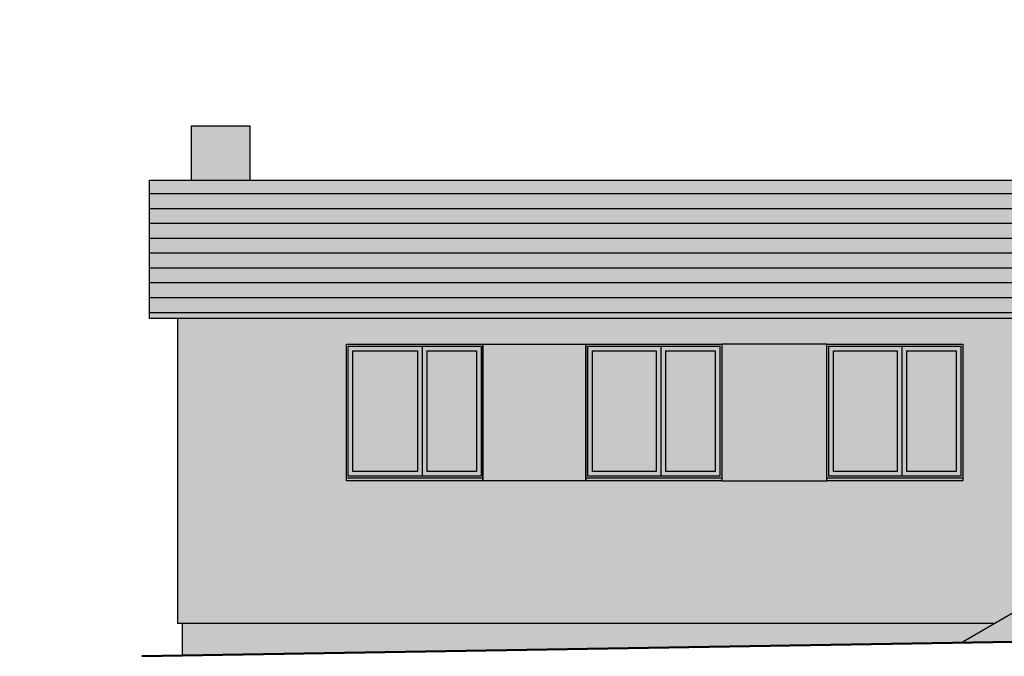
# Model space of a CAD drawing. Header units: centimetres. Extents: x 25511 to 42070, y 833 to 13367.
# Tile 3 of 59: x 29371 to 30423, y 833 to 1514. Entities that reach past the tile are written whole.
import ezdxf

# ---------------------------------------------------------------- set-up
doc = ezdxf.new("R2010")
doc.units = ezdxf.units.CM
doc.header["$LTSCALE"] = 0.1
doc.set_wipeout_variables(frame=1)
doc.layers.add('A-ELEWACJE', color=253, linetype='Continuous')
doc.layers.add('A-Elewacje_wypełnienia', color=253, linetype='Continuous')

msp = doc.modelspace()

# ---------------------------------------------------------------- hatches: boundary and pattern name
at = {"layer": 'A-Elewacje_wypełnienia', "true_color": 0x383e42, "transparency": 33554636}
h = msp.add_hatch(color=250, dxfattribs=at)
h.dxf.hatch_style = 1
h.paths.add_polyline_path([(29616.644, 1342.489), (29616.644, 1400.489), (29554.236, 1400.489), (29554.236, 1342.489)])
h.paths.add_polyline_path([(31113.637, 1400.489), (31113.637, 1342.489), (31216.168, 1342.489), (31216.168, 1357.489), (31194.167, 1357.489), (31194.167, 1400.489)])
h.paths.add_polyline_path([(29598.175, 1513.867), (29751.559, 1513.867), (29751.559, 1464.913), (29598.175, 1464.913)], flags=9)
h.paths.add_polyline_path([(29370.651, 1513.867), (29515.971, 1513.867), (29515.971, 1464.913), (29370.651, 1464.913)], flags=9)
h.paths.add_polyline_path([(31009.876, 1513.867), (31165.948, 1513.867), (31165.948, 1464.913), (31009.876, 1464.913)], flags=9)
at = {"layer": 'A-Elewacje_wypełnienia', "true_color": 0xf5f5f5, "transparency": 33554636}
h = msp.add_hatch(color=7, dxfattribs=at)
h.dxf.hatch_style = 1
h.paths.add_polyline_path([(29539.236, 1194.489), (29539.236, 868.989), (30413.086, 868.989), (30432.139, 879.989), (30482.139, 879.989), (30795.736, 879.989), (30795.736, 1194.489)])
h.paths.add_polyline_path([(29865.644, 1020.989), (29719.644, 1020.989), (29719.644, 1023.989), (29719.644, 1166.989), (29865.644, 1166.989), (29975.644, 1166.989), (30120.644, 1166.989), (30233.138, 1166.989), (30378.138, 1166.989), (30378.138, 1023.989), (30378.138, 1020.989), (30233.138, 1020.989), (30120.644, 1020.989), (29975.644, 1020.989)], flags=16)
h.paths.add_polyline_path([(30484.139, 1086.989), (30484.139, 1166.989), (30722.14, 1166.989), (30722.14, 1086.989), (30722.14, 881.989), (30484.139, 881.989)], flags=16)
h.paths.add_polyline_path([(29616.644, 1342.489), (29616.644, 1342.489), (29539.236, 1342.489), (29539.236, 1342.489)])
h.paths.add_polyline_path([(30795.736, 868.989), (30850.239, 868.989), (30850.344, 1194.489), (30795.736, 1194.489)])
h.paths.add_polyline_path([(30865.233, 868.988), (31290.236, 868.989), (31290.236, 879.989), (31440.236, 879.989), (31440.389, 868.989), (31721.399, 868.989), (31721.503, 1194.489), (30865.023, 1194.488)])
h.paths.add_polyline_path([(31317.736, 881.989), (31315.236, 881.989), (31315.236, 1086.989), (31315.236, 1166.989), (31415.236, 1166.989), (31415.236, 881.989), (31410.236, 881.989), (31320.236, 881.989)], flags=16)
h.paths.add_polyline_path([(31519.24, 1023.989), (31519.24, 1166.989), (31664.24, 1166.989), (31664.24, 1023.989), (31664.24, 1020.989), (31519.24, 1020.989)], flags=16)
h.paths.add_polyline_path([(31784.236, 884.489), (31784.236, 1194.489), (31736.183, 1194.489), (31736.393, 868.988), (31784.236, 868.989), (31784.236, 868.989), (31789.236, 868.989), (31789.236, 884.489)])
at = {"layer": 'A-Elewacje_wypełnienia', "true_color": 0x383e42, "transparency": 33554636}
h = msp.add_hatch(color=250, dxfattribs=at)
h.dxf.hatch_style = 1
h.paths.add_polyline_path([(30482.139, 833.489), (30724.14, 833.489), (30795.736, 833.489), (30795.736, 839.303), (30795.736, 840.734), (30795.736, 868.989), (30795.736, 879.989), (30482.139, 879.989), (30432.139, 879.989), (30432.139, 833.489)])
h.paths.add_polyline_path([(30376.795, 848.036), (30432.139, 848.955), (30432.139, 879.989)])
h.paths.add_polyline_path([(29544.236, 868.989), (29544.236, 834.12), (30376.795, 848.036), (30413.086, 868.989)])
h.paths.add_polyline_path([(30795.736, 840.734), (30795.736, 868.989), (30850.239, 868.989), (30850.344, 1194.489), (30865.023, 1194.488), (30865.233, 868.988), (31290.236, 868.989), (31290.236, 864.989), (31258.444, 864.989), (31258.444, 849.989)])
h.paths.add_polyline_path([(32304.236, 854.489), (32304.236, 884.489), (31789.236, 884.489), (31789.236, 868.987), (31736.393, 868.988), (31736.395, 866.366, 57.68770897), (31736.395, 866.375, -1.04355321), (31721.737, 866.275), (31721.399, 868.989), (31440.389, 868.989), (31440.445, 864.989), (31472.238, 864.989), (31472.238, 849.989), (31782.237, 854.46), (31782.236, 854.489)])
h.paths.add_polyline_path([(31258.444, 849.989), (31472.238, 849.989), (31472.238, 864.989), (31258.444, 864.989)])
h.paths.add_polyline_path([(31290.236, 864.989), (31440.445, 864.989), (31440.236, 879.989), (31290.236, 879.989)])
at = {"layer": 'A-Elewacje_wypełnienia', "true_color": 0x383e42}
h = msp.add_hatch(color=250, dxfattribs=at)
h.dxf.hatch_style = 1
h.paths.add_polyline_path([(29800.644, 1164.989), (29722.644, 1164.989), (29722.644, 1025.989), (29800.644, 1025.989)])
h.paths.add_polyline_path([(29795.644, 1159.989), (29727.644, 1159.989), (29727.644, 1030.989), (29795.644, 1030.989)], flags=16)
h.paths.add_polyline_path([(29800.644, 1025.989), (29863.644, 1025.989), (29863.644, 1164.989), (29800.644, 1164.989)])
h.paths.add_polyline_path([(29805.644, 1159.989), (29805.644, 1030.989), (29858.644, 1030.989), (29858.644, 1159.989)], flags=16)
h.paths.add_polyline_path([(29865.644, 1023.989), (29865.644, 1166.989), (29720.644, 1166.989), (29720.644, 1023.989)])
h.paths.add_polyline_path([(29800.644, 1164.989), (29722.644, 1164.989), (29722.644, 1025.989), (29863.644, 1025.989), (29863.644, 1164.989)], flags=16)
h.paths.add_polyline_path([(29720.644, 1020.989), (29865.644, 1020.989), (29865.644, 1023.989), (29720.644, 1023.989)])
at = {"layer": 'A-Elewacje_wypełnienia', "lineweight": -3}
h = msp.add_hatch(color=256, dxfattribs=at)
h.set_gradient(color1=(76, 114, 153), color2=(174, 215, 255), rotation=270, tint=1)
h.paths.add_polyline_path([(29727.644, 1159.989), (29795.644, 1159.989), (29795.644, 1030.989), (29727.644, 1030.989)])
h = msp.add_hatch(color=256, dxfattribs=at)
h.set_gradient(color1=(76, 114, 153), color2=(174, 215, 255), rotation=270, tint=1)
h.paths.add_polyline_path([(29805.644, 1159.989), (29858.644, 1159.989), (29858.644, 1030.989), (29805.644, 1030.989)])
at = {"layer": 'A-Elewacje_wypełnienia'}
h = msp.add_hatch(color=253, dxfattribs=at)
h.dxf.hatch_style = 1
h.paths.add_polyline_path([(29865.644, 1166.989), (29975.644, 1166.989), (29975.644, 1020.989), (29865.644, 1020.989)])
at = {"layer": 'A-Elewacje_wypełnienia', "true_color": 0x383e42}
h = msp.add_hatch(color=250, dxfattribs=at)
h.dxf.hatch_style = 1
h.paths.add_polyline_path([(30055.644, 1164.989), (29977.644, 1164.989), (29977.644, 1025.989), (30055.644, 1025.989)])
h.paths.add_polyline_path([(30050.644, 1159.989), (29982.644, 1159.989), (29982.644, 1030.989), (30050.644, 1030.989)], flags=16)
h.paths.add_polyline_path([(30055.644, 1025.989), (30118.644, 1025.989), (30118.644, 1164.989), (30055.644, 1164.989)])
h.paths.add_polyline_path([(30060.644, 1159.989), (30060.644, 1030.989), (30113.644, 1030.989), (30113.644, 1159.989)], flags=16)
h.paths.add_polyline_path([(30120.644, 1023.989), (30120.644, 1166.989), (29975.644, 1166.989), (29975.644, 1023.989)])
h.paths.add_polyline_path([(30055.644, 1164.989), (29977.644, 1164.989), (29977.644, 1025.989), (30118.644, 1025.989), (30118.644, 1164.989)], flags=16)
h.paths.add_polyline_path([(29975.644, 1020.989), (30120.644, 1020.989), (30120.644, 1023.989), (29975.644, 1023.989)])
at = {"layer": 'A-Elewacje_wypełnienia', "lineweight": -3}
h = msp.add_hatch(color=256, dxfattribs=at)
h.set_gradient(color1=(76, 114, 153), color2=(174, 215, 255), rotation=270, tint=1)
h.paths.add_polyline_path([(29982.644, 1159.989), (30050.644, 1159.989), (30050.644, 1030.989), (29982.644, 1030.989)])
h = msp.add_hatch(color=256, dxfattribs=at)
h.set_gradient(color1=(76, 114, 153), color2=(174, 215, 255), rotation=270, tint=1)
h.paths.add_polyline_path([(30060.644, 1159.989), (30113.644, 1159.989), (30113.644, 1030.989), (30060.644, 1030.989)])
at = {"layer": 'A-Elewacje_wypełnienia'}
h = msp.add_hatch(color=253, dxfattribs=at)
h.dxf.hatch_style = 1
h.paths.add_polyline_path([(30120.644, 1166.989), (30233.138, 1166.989), (30233.138, 1020.989), (30120.644, 1020.989)])
at = {"layer": 'A-Elewacje_wypełnienia', "true_color": 0x383e42}
h = msp.add_hatch(color=250, dxfattribs=at)
h.dxf.hatch_style = 1
h.paths.add_polyline_path([(30313.138, 1164.989), (30235.138, 1164.989), (30235.138, 1025.989), (30313.138, 1025.989)])
h.paths.add_polyline_path([(30308.138, 1159.989), (30240.138, 1159.989), (30240.138, 1030.989), (30308.138, 1030.989)], flags=16)
h.paths.add_polyline_path([(30313.138, 1025.989), (30376.138, 1025.989), (30376.138, 1164.989), (30313.138, 1164.989)])
h.paths.add_polyline_path([(30318.138, 1159.989), (30318.138, 1030.989), (30371.138, 1030.989), (30371.138, 1159.989)], flags=16)
h.paths.add_polyline_path([(30378.138, 1023.989), (30378.138, 1166.989), (30233.138, 1166.989), (30233.138, 1023.989)])
h.paths.add_polyline_path([(30313.138, 1164.989), (30235.138, 1164.989), (30235.138, 1025.989), (30376.138, 1025.989), (30376.138, 1164.989)], flags=16)
h.paths.add_polyline_path([(30233.138, 1020.989), (30378.138, 1020.989), (30378.138, 1023.989), (30233.138, 1023.989)])
at = {"layer": 'A-Elewacje_wypełnienia', "lineweight": -3}
h = msp.add_hatch(color=256, dxfattribs=at)
h.set_gradient(color1=(76, 114, 153), color2=(174, 215, 255), rotation=270, tint=1)
h.paths.add_polyline_path([(30240.138, 1159.989), (30308.138, 1159.989), (30308.138, 1030.989), (30240.138, 1030.989)])
h = msp.add_hatch(color=256, dxfattribs=at)
h.set_gradient(color1=(76, 114, 153), color2=(174, 215, 255), rotation=270, tint=1)
h.paths.add_polyline_path([(30318.138, 1159.989), (30371.138, 1159.989), (30371.138, 1030.989), (30318.138, 1030.989)])
at = {"layer": 'A-Elewacje_wypełnienia', "transparency": 33554661}
h = msp.add_hatch(dxfattribs=at)
h.set_pattern_fill('AR-SAND', color=256, scale=0.25, style=0)
h.set_pattern_definition([(37.5, (0, -463.256), (-0.4000078, 12.235331), [0, -9.652, 0, -10.795, 0, -10.31875]), (7.5, (0, -463.256), (11.238082, 17.9206275), [0, -5.207, 0, -8.6995, 0, -3.33375]), (327.5, (-7.81, -463.256), (19.7748093, 0.0359296), [0, -3.175, 0, -11.43, 0, -14.9225]), (317.5, (-7.81, -463.256), (19.088911, 5.573233), [0, -1.5875, 0, -7.493, 0, -8.5725])])
h.paths.add_polyline_path([(30482.139, 833.489), (30724.14, 833.489), (30795.736, 833.489), (30795.736, 839.303), (30795.736, 840.734), (30795.736, 868.989), (30795.736, 879.989), (30482.139, 879.989), (30432.139, 879.989), (30432.139, 833.489)])
h.paths.add_polyline_path([(30376.795, 848.036), (30432.139, 848.955), (30432.139, 879.989)])
h.paths.add_polyline_path([(29544.236, 868.989), (29544.236, 834.12), (30376.795, 848.036), (30413.086, 868.989)])
h.paths.add_polyline_path([(30795.736, 840.734), (30795.736, 868.989), (30850.586, 868.989), (30865.569, 868.989), (31290.236, 868.989), (31290.236, 864.989), (31258.444, 864.989), (31258.444, 849.989)])
h.paths.add_polyline_path([(32304.236, 854.489), (32304.236, 884.489), (31789.236, 884.489), (31789.236, 869.489), (31736.732, 868.989), (31736.733, 866.375, -0.00658644), (31736.736, 866.177, -1.00651972), (31721.737, 866.275), (31721.738, 868.989), (31440.389, 868.989), (31440.445, 864.989), (31472.238, 864.989), (31472.238, 849.989), (31782.237, 854.46), (31782.236, 854.489)])
h.paths.add_polyline_path([(31258.444, 849.989), (31472.238, 849.989), (31472.238, 864.989), (31258.444, 864.989)])
h.paths.add_polyline_path([(31290.236, 864.989), (31440.445, 864.989), (31440.236, 879.989), (31290.236, 879.989)])

# ---------------------------------------------------------------- linework, layer by layer
at = {"layer": 'A-ELEWACJE'}
msp.add_line((29539.236, 868.987), (30413.083, 868.987), dxfattribs=at)
for points in [[(29719.644, 1166.987), (29865.644, 1166.987), (29865.644, 1023.987), (29719.644, 1023.987)], [(29721.644, 1164.987), (29863.644, 1164.987), (29863.644, 1025.987), (29721.644, 1025.987)], [(29865.644, 1166.989), (29975.644, 1166.989), (29975.644, 1020.989), (29865.644, 1020.989)], [(29975.644, 1166.987), (30120.644, 1166.987), (30120.644, 1023.987), (29975.644, 1023.987)], [(29977.644, 1164.987), (30118.644, 1164.987), (30118.644, 1025.987), (29977.644, 1025.987)], [(30120.644, 1020.989), (30233.138, 1020.989), (30233.138, 1166.989), (30120.644, 1166.989)], [(30233.138, 1166.987), (30378.138, 1166.987), (30378.138, 1023.987), (30233.138, 1023.987)], [(30235.138, 1164.987), (30376.138, 1164.987), (30376.138, 1025.987), (30235.138, 1025.987)]]:
    msp.add_lwpolyline(points, close=True, dxfattribs=at)
for points in [[(29795.644, 1030.987), (29726.644, 1030.987), (29726.644, 1159.987), (29795.644, 1159.987)], [(29795.644, 1159.987), (29795.644, 1030.987)], [(29800.644, 1164.987), (29800.644, 1025.987)], [(29805.644, 1159.987), (29805.644, 1030.987)], [(29805.644, 1159.987), (29858.644, 1159.987), (29858.644, 1030.987), (29805.644, 1030.987)], [(30050.644, 1030.987), (29982.644, 1030.987), (29982.644, 1159.987), (30050.644, 1159.987)], [(30050.644, 1159.987), (30050.644, 1030.987)], [(30055.644, 1164.987), (30055.644, 1025.987)], [(30060.644, 1159.987), (30060.644, 1030.987)], [(30060.644, 1159.987), (30113.644, 1159.987), (30113.644, 1030.987), (30060.644, 1030.987)], [(30308.138, 1030.987), (30240.138, 1030.987), (30240.138, 1159.987), (30308.138, 1159.987)], [(30308.138, 1159.987), (30308.138, 1030.987)], [(30313.138, 1164.987), (30313.138, 1025.987)], [(30318.138, 1159.987), (30318.138, 1030.987)], [(30318.138, 1159.987), (30371.138, 1159.987), (30371.138, 1030.987), (30318.138, 1030.987)], [(29865.644, 1023.987), (29865.644, 1020.987), (29719.644, 1020.987), (29719.644, 1023.987)], [(30120.644, 1023.987), (30120.644, 1020.987), (29975.644, 1020.987), (29975.644, 1023.987)], [(30378.138, 1023.987), (30378.138, 1020.987), (30233.138, 1020.987), (30233.138, 1023.987)], [(30432.139, 879.989), (30376.795, 848.036)], [(29544.236, 868.987), (29544.236, 834.12)]]:
    msp.add_lwpolyline(points, dxfattribs=at)
at = {"layer": 'A-ELEWACJE', "color": 1, "lineweight": 50}
msp.add_lwpolyline([(29501.236, 833.489), (30432.139, 848.955), (30432.139, 833.489), (30795.736, 833.489), (30795.736, 839.303), (30795.736, 840.734), (31258.444, 849.989), (31472.238, 849.989), (31784.236, 854.489), (32913.388, 854.489)], dxfattribs=at)

# ---------------------------------------------------------------- next in the draw order: wipeouts: each hides what was drawn before it
msp.add_wipeout([(29509.236, 1342.489), (29509.236, 1194.489), (31784.236, 1194.489), (31784.236, 1342.489)]).dxf.layer = 'A-ELEWACJE'

# ---------------------------------------------------------------- next in the draw order: hatches: boundary and pattern name
at = {"layer": 'A-Elewacje_wypełnienia', "true_color": 0x383e42}
h = msp.add_hatch(color=250, dxfattribs=at)
h.dxf.hatch_style = 1
h.paths.add_polyline_path([(29509.236, 1342.489), (31784.236, 1342.489), (31784.236, 1194.489), (29509.236, 1194.489)])
at = {"layer": 'A-Elewacje_wypełnienia'}
h = msp.add_hatch(dxfattribs=at)
h.set_pattern_fill('ANSI31', color=256, scale=5, angle=135)
h.set_pattern_definition([(180, (-25, 851.826), (-2e-15, -15.875), [])])
h.paths.add_polyline_path([(29509.236, 1342.489), (31784.236, 1342.489), (31784.236, 1194.489), (29509.236, 1194.489)])

# ---------------------------------------------------------------- next in the draw order: linework, layer by layer
at = {"layer": 'A-ELEWACJE'}
msp.add_line((29539.236, 1194.489), (29539.236, 868.987), dxfattribs=at)
msp.add_lwpolyline([(29554.236, 1342.487), (29554.236, 1400.487), (29616.644, 1400.487), (29616.644, 1342.487)], dxfattribs=at)
msp.add_lwpolyline([(29509.236, 1342.489), (31784.236, 1342.489), (31784.236, 1194.489), (29509.236, 1194.489)], close=True, dxfattribs=at)

doc.saveas('drawing.dxf')
